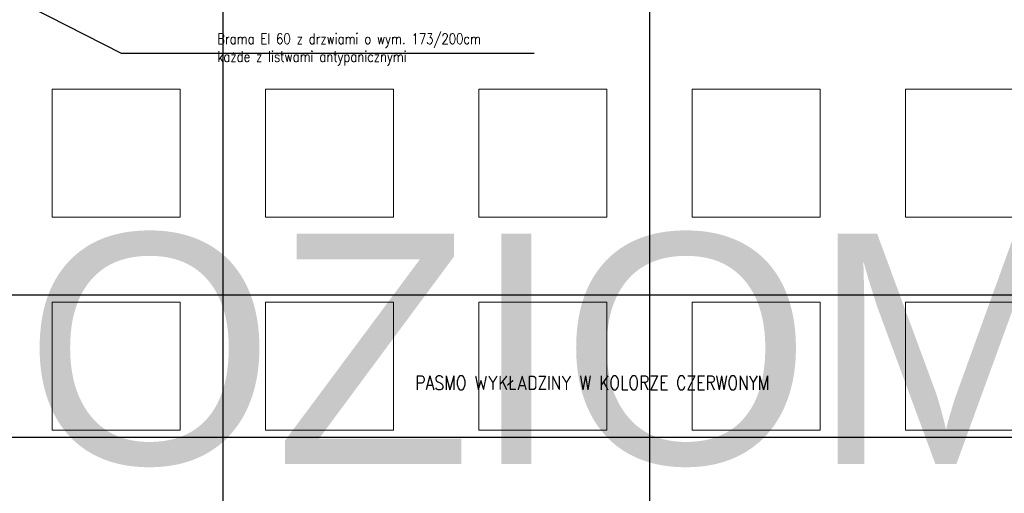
# Model space of a CAD drawing. Header units: centimetres. Extents: x -228435 to 111511, y -89367 to 428125.
# Tile 114 of 219: x -37395 to -23553, y 67711 to 74379. Entities that reach past the tile are written whole.
import ezdxf

# ---------------------------------------------------------------- set-up
doc = ezdxf.new("R2010")
doc.units = ezdxf.units.CM
doc.header["$LTSCALE"] = 50
doc.header["$PDMODE"] = 35
doc.header["$PDSIZE"] = 0.1
doc.linetypes.add('DASHDOT2', pattern=[12.7, 6.35, -3.175, 0, -3.175])
doc.linetypes.add('HIDDENX2', pattern=[19.05, 12.7, -6.35])
doc.layers.get('0').update_dxf_attribs({"color": 8})
doc.layers.get('DEFPOINTS').update_dxf_attribs({"color": 8})
for name, color, linetype in [('ARCH_INFO_OPISY', 8, 'Continuous'), ('ARCH_INFO_OSIE_IST', 8, 'DASHDOT2'), ('ARCH_WYKŁADZINA', 8, 'Continuous'), ('bgde-tekst', 7, 'Continuous'), ('Kondygnacja +0$0$ARCH_INFO_OPISY', 8, 'Continuous'), ('Osie rzutów$0$ARCH_INFO_OSIE_OPISY_IST', 8, 'Continuous')]:
    doc.layers.add(name, color=color, linetype=linetype)
doc.layers.add('ARCH_SUFITY_PODWIESZANE', color=8, linetype='HIDDENX2', lineweight=9)
doc.layers.add('kondygnacja +1_5$0$ARCH_INFO_WYMIARY', color=8, linetype='Continuous', lineweight=9)
doc.styles.add('Arial', font='ARIAL.TTF')
doc.styles.add('Kondygnacja +0$0$ROMANS-50-CM', font='romans.shx', dxfattribs={"width": 0.8, "height": 10})
doc.styles.add('kondygnacja +1_5$0$Romans', font='Romans.shx', dxfattribs={"width": 0.7})
doc.styles.add('ROMANS-50-CM', font='romans.shx', dxfattribs={"width": 0.8, "height": 10})
doc.dimstyles.new('ISO-25', dxfattribs={"dimtxt": 2.5, "dimasz": 2.5, "dimexe": 1.25, "dimexo": 0.625, "dimtad": 1, "dimtxsty": 'Standard', "dimcen": 2.5, "dimadec": 0, "dimazin": 0, "dimtfac": 1, "dimtmove": 0, "dimatfit": 3, "dimfxl": 0, "dimarcsym": 0})
doc.dimstyles.new('kondygnacja +1_5$0$Wymiary 1-100', dxfattribs={"dimtxt": 12, "dimasz": 10, "dimexe": 5, "dimexo": 0, "dimgap": 4, "dimtad": 1, "dimrnd": 0.5, "dimzin": 12, "dimdsep": 46, "dimtxsty": 'kondygnacja +1_5$0$Romans', "dimblk": 'kondygnacja +1_5$0$_Oblique', "dimcen": 10, "dimdle": 10, "dimclrt": 55, "dimazin": 0, "dimtfac": 1, "dimtmove": 1, "dimatfit": 3, "dimfxl": 0, "dimtolj": 1, "dimtzin": 0, "dimarcsym": 0})

# ---------------------------------------------------------------- blocks, each defined once
blk = doc.blocks.new('SU Lampy kwadratowe +0')
at = {"layer": 'ARCH_SUFITY_PODWIESZANE', "ltscale": 2.5}
for points in [[(8420, 11840), (8600, 11840), (8600, 11660), (8420, 11660)], [(8720, 11840), (8900, 11840), (8900, 11660), (8720, 11660)], [(9020, 11840), (9200, 11840), (9200, 11660), (9020, 11660)], [(9320, 11840), (9500, 11840), (9500, 11660), (9320, 11660)], [(9620, 11840), (9800, 11840), (9800, 11660), (9620, 11660)], [(8420, 11540), (8600, 11540), (8600, 11360), (8420, 11360)], [(8720, 11540), (8900, 11540), (8900, 11360), (8720, 11360)], [(9020, 11540), (9200, 11540), (9200, 11360), (9020, 11360)], [(9320, 11540), (9500, 11540), (9500, 11360), (9320, 11360)], [(9620, 11540), (9800, 11540), (9800, 11360), (9620, 11360)]]:
    blk.add_lwpolyline(points, close=True, dxfattribs=at)
blk = doc.blocks.new('kondygnacja +1_5$0$_Oblique')
at = {"color": 0, "linetype": 'ByBlock', "lineweight": -2}
blk.add_line((-0.5, -0.5), (0.5, 0.5), dxfattribs=at)
blk = doc.blocks.new('*D1149')
at = {"layer": 'DEFPOINTS', "color": 0, "lineweight": 40}
for p in [(-32670, 79617, 6300), (-33810, 12462, 6300), (-33810, 12146)]:
    blk.add_point(p, dxfattribs=at)
at = {"layer": 'kondygnacja +1_5$0$ARCH_INFO_WYMIARY', "color": 0, "lineweight": -2}
for p, q in [((-32660, 12146), (-33820, 12146)), ((-33810, 12142), (-33810, 12141)), ((-32670, 12154), (-32670, 12141))]:
    blk.add_line(p, q, dxfattribs=at)
at = {"layer": 'kondygnacja +1_5$0$ARCH_INFO_WYMIARY', "color": 0, "lineweight": -2, "xscale": 10, "yscale": 10, "zscale": 10, "rotation": 180}
blk.add_blockref('kondygnacja +1_5$0$_Oblique', (-33810, 12146), dxfattribs=at)
at = {"layer": 'kondygnacja +1_5$0$ARCH_INFO_WYMIARY', "color": 0, "lineweight": -2, "xscale": 10, "yscale": 10, "zscale": 10}
blk.add_blockref('kondygnacja +1_5$0$_Oblique', (-32670, 12146), dxfattribs=at)
at = {"layer": 'kondygnacja +1_5$0$ARCH_INFO_WYMIARY', "color": 55, "insert": (-33240, 12156), "char_height": 12, "attachment_point": 5, "style": 'kondygnacja +1_5$0$Romans'}
blk.add_mtext('\\A1;1140', dxfattribs=at)
blk = doc.blocks.new('Osie rzutów')
at = {"layer": 'ARCH_INFO_OSIE_IST', "ltscale": 10}
for p, q in [((8660, 12510), (8660, 4623.3)), ((9260, 12510), (9260, 4623.3)), ((4436, 11600), (13655, 11600))]:
    blk.add_line(p, q, dxfattribs=at)

msp = doc.modelspace()

# ---------------------------------------------------------------- linework, layer by layer
at = {"layer": 'ARCH_WYKŁADZINA', "linetype": 'Continuous', "lineweight": -3}
for p, q in [((-11540, 70500, 630), (-39540, 70500, 630)), ((-41540, 68500, 630), (-21540, 68500, 630))]:
    msp.add_line(p, q, dxfattribs=at)

# ---------------------------------------------------------------- block references
at = {"layer": 'ARCH_SUFITY_PODWIESZANE', "ltscale": 2.5, "xscale": 10, "yscale": 10, "zscale": 10}
msp.add_blockref('SU Lampy kwadratowe +0', (-121140, -45000, -5670), dxfattribs=at)
at = {"layer": 'Osie rzutów$0$ARCH_INFO_OSIE_OPISY_IST', "xscale": 10, "yscale": 10, "zscale": 10}
msp.add_blockref('Osie rzutów', (-121140, -45000, 630), dxfattribs=at)

# ---------------------------------------------------------------- texts
at = {"layer": 'ARCH_INFO_OPISY', "insert": (-34617.68693, 74184.34992, 630), "char_height": 150, "width": 6265.3267976, "attachment_point": 1, "style": 'ROMANS-50-CM'}
msp.add_mtext('Brama EI 60 z drzwiami o wym. 173/200cm \\Pkażde z listwami antypanicznymi', dxfattribs=at)
at = {"layer": 'bgde-tekst', "color": 5, "style": 'Arial'}
msp.add_text('POZIOM B (0)', height=3240, dxfattribs=at).set_placement((-40347.07346, 68123.94406, -274269.18915))
at = {"layer": 'Kondygnacja +0$0$ARCH_INFO_OPISY', "insert": (-31832.57802, 69365.4555, 630), "char_height": 200, "width": 5818.1964207, "attachment_point": 1, "style": 'Kondygnacja +0$0$ROMANS-50-CM'}
msp.add_mtext('PASMO WYKŁADZINY W KOLORZE CZERWONYM', dxfattribs=at)

# ---------------------------------------------------------------- dimensions: what is measured, and where the dimension line sits
at = {"layer": 'kondygnacja +1_5$0$ARCH_INFO_WYMIARY'}
dim = msp.add_linear_dim(base=(-33810, 12146.22746, -5670), p1=(-32670, 79617.5, 630), p2=(-33810, 12461.75, 630), dimstyle='kondygnacja +1_5$0$Wymiary 1-100', dxfattribs=at)
dim.commit()
dim.dimension.update_dxf_attribs({"geometry": '*D1149', "text_midpoint": (-33240, 12156.22746, -5670)})

# ---------------------------------------------------------------- leaders
at = {"layer": 'ARCH_INFO_OPISY'}
msp.add_leader([(-37978.25, 74933.71633, 630), (-35965.96033, 73906.29017, 630), (-30161.73549, 73906.29017, 630)], dimstyle='ISO-25', override={"dimscale": 5, "dimasz": 2, "dimtad": 0, "dimldrblk": 'Dot'}, dxfattribs=at)

doc.saveas('drawing.dxf')
